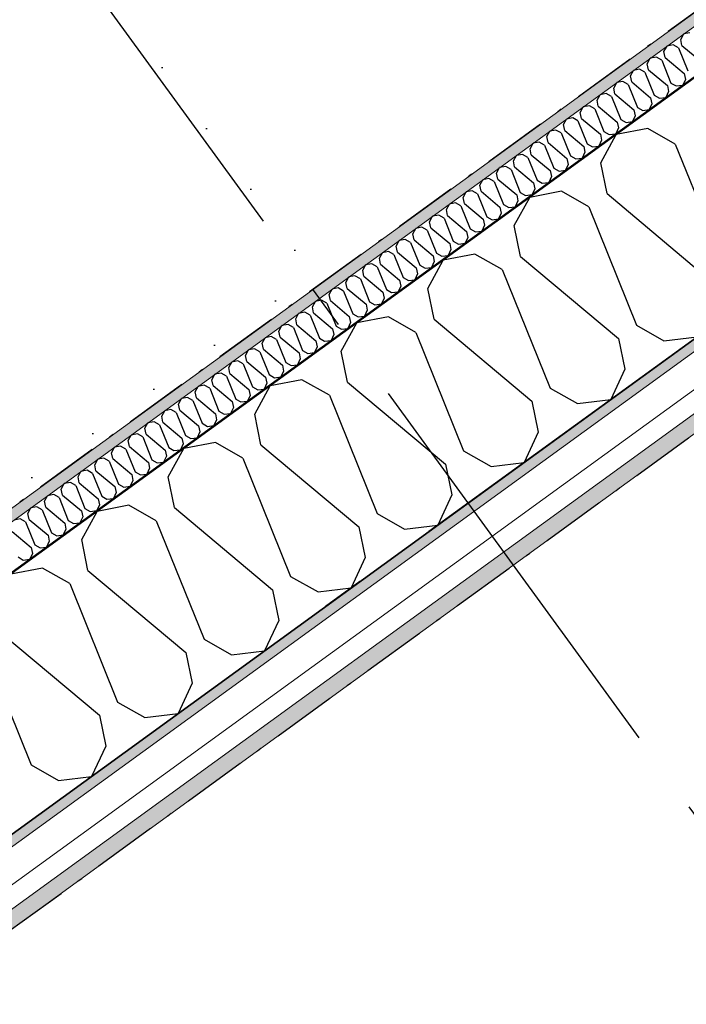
# Model space of a CAD drawing. Header units: millimetres. Extents: x -150 to 340869, y -1115 to 365939.
# Tile 131 of 193: x 327045 to 327827, y 334807 to 335963. Entities that reach past the tile are written whole.
import ezdxf
from ezdxf.enums import TextEntityAlignment as Align

# ---------------------------------------------------------------- set-up
doc = ezdxf.new("R2010")
doc.units = ezdxf.units.MM
doc.header["$LTSCALE"] = 0.5
doc.header["$MEASUREMENT"] = 0
for name, pattern in [('Akselinje', [1500, 1000, -200, 100, -200]), ('Over snittplan', [260, 150, -50, 10, -50]), ('PLINE', [0]), ('Tett prikk', [176.388884, 0, -176.388884])]:
    doc.linetypes.add(name, pattern=pattern)
for name, color, linetype in [('232- Ikke-bærende yttervegger (Skravur)(Nye konstruksjoner)', 7, 'Continuous'), ('232- Ikke-bærende yttervegger(Nye konstruksjoner)', 7, 'Continuous'), ('255- Gulvoverflate(Nye konstruksjoner)', 7, 'Continuous'), ('26-- Yttertak(Nye konstruksjoner)', 7, 'Continuous'), ('82-- Modullinjer(Nye konstruksjoner)', 7, 'Continuous'), ('842-M___1_50 Målsetting bygning(Nye konstruksjoner)', 7, 'Continuous')]:
    doc.layers.add(name, color=color, linetype=linetype)
doc.layers.add('235- Utvendig kledning og overflate(Nye konstruksjoner)', color=7, linetype='Continuous', lineweight=0)
doc.layers.add('236- Innvendig kledning og overflate(Nye konstruksjoner)', color=7, linetype='Continuous', lineweight=0)
doc.styles.add('GENERATED_STYLE_2', font='arial.ttf')
doc.styles.add('GENERATED_STYLE_4', font='arial.ttf')
doc.dimstyles.new('GENERATED_STYLE__3', dxfattribs={"dimtxt": 100, "dimasz": 95, "dimexe": 0.18, "dimexo": 0.0625, "dimgap": 0, "dimtad": 1, "dimdec": 0, "dimzin": 0, "dimdsep": 46, "dimtxsty": 'GENERATED_STYLE_2', "dimblk": 'ARROWHEAD_6', "dimblk1": 'ARROWHEAD_6', "dimblk2": 'ARROWHEAD_6', "dimcen": 0.09, "dimse1": 1, "dimse2": 1, "dimclrd": 256, "dimclre": 256, "dimclrt": 256, "dimadec": 1, "dimazin": 0, "dimtfac": 1, "dimtdec": 4, "dimtmove": 0, "dimatfit": 3, "dimfxl": 1, "dimtolj": 1, "dimtzin": 0, "dimarcsym": 0})
pattern_1 = [(0, (0, 0), (0, 43.30127), [0, -25]), (0, (12.5, 21.65), (0, 43.30127), [0, -25])]

# ---------------------------------------------------------------- blocks, each defined once
blk = doc.blocks.new('*X57')
at = {"layer": '232- Ikke-bærende yttervegger (Skravur)(Nye konstruksjoner)', "linetype": 'PLINE'}
for p, q in [((327831.4, 335947.7), (327824.2, 335946.3)), ((327820.7, 335939.9), (327824.2, 335946.3)), ((327822.1, 335932.9), (327820.7, 335939.9)), ((327801, 335925.6), (327804.6, 335932)), ((327802.5, 335918.6), (327801, 335925.6)), ((327811.8, 335933.4), (327804.6, 335932)), ((327818, 335929.9), (327811.8, 335933.4)), ((327818, 335929.9), (327828.9, 335903)), ((327822.1, 335932.9), (327844.4, 335914.2)), ((327781.4, 335911.3), (327784.9, 335917.8)), ((327792.1, 335919.1), (327784.9, 335917.8)), ((327798.4, 335915.6), (327792.1, 335919.1)), ((327798.4, 335915.6), (327809.2, 335888.7)), ((327802.5, 335918.6), (327824.7, 335900)), ((327761.8, 335897.1), (327765.3, 335903.5)), ((327772.5, 335904.9), (327765.3, 335903.5)), ((327778.7, 335901.3), (327772.5, 335904.9)), ((327778.7, 335901.3), (327789.6, 335874.4)), ((327782.8, 335904.3), (327781.4, 335911.3)), ((327782.8, 335904.3), (327805.1, 335885.7)), ((327742.1, 335882.8), (327745.6, 335889.2)), ((327752.8, 335890.6), (327745.6, 335889.2)), ((327759.1, 335887.1), (327752.8, 335890.6)), ((327763.2, 335890.1), (327761.8, 335897.1)), ((327763.2, 335890.1), (327785.4, 335871.4)), ((327826.2, 335893), (327823, 335886.1)), ((327824.7, 335900), (327826.2, 335893)), ((327743.5, 335875.8), (327742.1, 335882.8)), ((327759.1, 335887.1), (327769.9, 335860.1)), ((327806.5, 335878.7), (327803.3, 335871.8)), ((327805.1, 335885.7), (327806.5, 335878.7)), ((327809.2, 335888.7), (327815.4, 335885.2)), ((327815.4, 335885.2), (327823, 335886.1)), ((327722.5, 335868.5), (327726, 335874.9)), ((327723.9, 335861.5), (327722.5, 335868.5)), ((327733.2, 335876.3), (327726, 335874.9)), ((327739.4, 335872.8), (327733.2, 335876.3)), ((327739.4, 335872.8), (327750.3, 335845.9)), ((327743.5, 335875.8), (327765.8, 335857.1)), ((327785.4, 335871.4), (327786.9, 335864.4)), ((327789.6, 335874.4), (327795.8, 335870.9)), ((327795.8, 335870.9), (327803.3, 335871.8)), ((327702.8, 335854.2), (327706.4, 335860.7)), ((327704.3, 335847.2), (327702.8, 335854.2)), ((327713.6, 335862), (327706.4, 335860.7)), ((327719.8, 335858.5), (327713.6, 335862)), ((327719.8, 335858.5), (327730.6, 335831.6)), ((327723.9, 335861.5), (327746.1, 335842.9)), ((327765.8, 335857.1), (327767.2, 335850.1)), ((327769.9, 335860.1), (327776.1, 335856.6)), ((327776.1, 335856.6), (327783.7, 335857.5)), ((327786.9, 335864.4), (327783.7, 335857.5)), ((327683.2, 335840), (327686.7, 335846.4)), ((327693.9, 335847.8), (327686.7, 335846.4)), ((327700.1, 335844.2), (327693.9, 335847.8)), ((327700.1, 335844.2), (327711, 335817.3)), ((327704.3, 335847.2), (327726.5, 335828.6)), ((327746.1, 335842.9), (327747.6, 335835.9)), ((327750.3, 335845.9), (327756.5, 335842.3)), ((327756.5, 335842.3), (327764, 335843.3)), ((327767.2, 335850.1), (327764, 335843.3)), ((327663.5, 335825.7), (327667.1, 335832.1)), ((327674.3, 335833.5), (327667.1, 335832.1)), ((327680.5, 335830), (327674.3, 335833.5)), ((327684.6, 335833), (327683.2, 335840)), ((327684.6, 335833), (327706.9, 335814.3)), ((327730.6, 335831.6), (327736.8, 335828.1)), ((327747.6, 335835.9), (327744.4, 335829)), ((327665, 335818.7), (327663.5, 335825.7)), ((327680.5, 335830), (327691.3, 335803.1)), ((327727.9, 335821.6), (327724.7, 335814.7)), ((327726.5, 335828.6), (327727.9, 335821.6)), ((327736.8, 335828.1), (327744.4, 335829)), ((327643.9, 335811.4), (327647.4, 335817.9)), ((327645.3, 335804.4), (327643.9, 335811.4)), ((327654.6, 335819.2), (327647.4, 335817.9)), ((327660.8, 335815.7), (327654.6, 335819.2)), ((327660.8, 335815.7), (327671.7, 335788.8)), ((327665, 335818.7), (327687.2, 335800.1)), ((327706.9, 335814.3), (327708.3, 335807.3)), ((327711, 335817.3), (327717.2, 335813.8)), ((327717.2, 335813.8), (327724.7, 335814.7)), ((327624.3, 335797.2), (327627.8, 335803.6)), ((327625.7, 335790.2), (327624.3, 335797.2)), ((327635, 335804.9), (327627.8, 335803.6)), ((327641.2, 335801.4), (327635, 335804.9)), ((327641.2, 335801.4), (327652.1, 335774.5)), ((327645.3, 335804.4), (327667.6, 335785.8)), ((327687.2, 335800.1), (327688.6, 335793.1)), ((327691.3, 335803.1), (327697.6, 335799.5)), ((327697.6, 335799.5), (327705.1, 335800.4)), ((327708.3, 335807.3), (327705.1, 335800.4)), ((327604.6, 335782.9), (327608.1, 335789.3)), ((327615.3, 335790.7), (327608.1, 335789.3)), ((327621.6, 335787.2), (327615.3, 335790.7)), ((327621.6, 335787.2), (327632.4, 335760.2)), ((327625.7, 335790.2), (327647.9, 335771.5)), ((327667.6, 335785.8), (327669, 335778.8)), ((327671.7, 335788.8), (327677.9, 335785.3)), ((327677.9, 335785.3), (327685.5, 335786.2)), ((327688.6, 335793.1), (327685.5, 335786.2)), ((327585, 335768.6), (327588.5, 335775)), ((327595.7, 335776.4), (327588.5, 335775)), ((327601.9, 335772.9), (327595.7, 335776.4)), ((327606, 335775.9), (327604.6, 335782.9)), ((327606, 335775.9), (327628.3, 335757.2)), ((327652.1, 335774.5), (327658.3, 335771)), ((327669, 335778.8), (327665.8, 335771.9)), ((327576.1, 335762.1), (327568.8, 335760.8)), ((327582.3, 335758.6), (327576.1, 335762.1)), ((327586.4, 335761.6), (327585, 335768.6)), ((327601.9, 335772.9), (327612.8, 335746)), ((327649.4, 335764.5), (327646.2, 335757.6)), ((327647.9, 335771.5), (327649.4, 335764.5)), ((327658.3, 335771), (327665.8, 335771.9)), ((327565.3, 335754.3), (327568.8, 335760.8)), ((327566.8, 335747.3), (327565.3, 335754.3)), ((327582.3, 335758.6), (327593.1, 335731.7)), ((327586.4, 335761.6), (327608.6, 335743)), ((327629.7, 335750.2), (327626.5, 335743.3)), ((327628.3, 335757.2), (327629.7, 335750.2)), ((327632.4, 335760.2), (327638.6, 335756.7)), ((327638.6, 335756.7), (327646.2, 335757.6)), ((327545.7, 335740.1), (327549.2, 335746.5)), ((327547.1, 335733.1), (327545.7, 335740.1)), ((327556.4, 335747.9), (327549.2, 335746.5)), ((327562.6, 335744.3), (327556.4, 335747.9)), ((327562.6, 335744.3), (327573.5, 335717.4)), ((327566.8, 335747.3), (327589, 335728.7)), ((327608.6, 335743), (327610.1, 335736)), ((327612.8, 335746), (327619, 335742.4)), ((327619, 335742.4), (327626.5, 335743.3)), ((327526, 335725.8), (327529.6, 335732.2)), ((327536.8, 335733.6), (327529.6, 335732.2)), ((327543, 335730.1), (327536.8, 335733.6)), ((327543, 335730.1), (327553.8, 335703.1)), ((327547.1, 335733.1), (327569.4, 335714.4)), ((327589, 335728.7), (327590.4, 335721.7)), ((327593.1, 335731.7), (327599.3, 335728.2)), ((327599.3, 335728.2), (327606.9, 335729.1)), ((327610.1, 335736), (327606.9, 335729.1)), ((327506.4, 335711.5), (327509.9, 335718)), ((327517.1, 335719.3), (327509.9, 335718)), ((327523.3, 335715.8), (327517.1, 335719.3)), ((327523.3, 335715.8), (327534.2, 335688.9)), ((327527.5, 335718.8), (327526, 335725.8)), ((327527.5, 335718.8), (327549.7, 335700.1)), ((327573.5, 335717.4), (327579.7, 335713.9)), ((327590.4, 335721.7), (327587.2, 335714.8)), ((327497.5, 335705), (327490.3, 335703.7)), ((327503.7, 335701.5), (327497.5, 335705)), ((327507.8, 335704.5), (327506.4, 335711.5)), ((327507.8, 335704.5), (327530.1, 335685.9)), ((327570.8, 335707.4), (327567.6, 335700.5)), ((327569.4, 335714.4), (327570.8, 335707.4)), ((327579.7, 335713.9), (327587.2, 335714.8)), ((327486.7, 335697.2), (327490.3, 335703.7)), ((327488.2, 335690.2), (327486.7, 335697.2)), ((327503.7, 335701.5), (327514.5, 335674.6)), ((327551.1, 335693.1), (327547.9, 335686.3)), ((327549.7, 335700.1), (327551.1, 335693.1)), ((327553.8, 335703.1), (327560.1, 335699.6)), ((327560.1, 335699.6), (327567.6, 335700.5)), ((327467.1, 335683), (327470.6, 335689.4)), ((327468.5, 335676), (327467.1, 335683)), ((327477.8, 335690.8), (327470.6, 335689.4)), ((327484, 335687.2), (327477.8, 335690.8)), ((327484, 335687.2), (327494.9, 335660.3)), ((327488.2, 335690.2), (327510.4, 335671.6)), ((327530.1, 335685.9), (327531.5, 335678.9)), ((327534.2, 335688.9), (327540.4, 335685.4)), ((327540.4, 335685.4), (327547.9, 335686.3)), ((327447.5, 335668.7), (327451, 335675.1)), ((327458.2, 335676.5), (327451, 335675.1)), ((327464.4, 335673), (327458.2, 335676.5)), ((327464.4, 335673), (327475.3, 335646.1)), ((327468.5, 335676), (327490.8, 335657.3)), ((327510.4, 335671.6), (327511.8, 335664.6)), ((327514.5, 335674.6), (327520.8, 335671.1)), ((327520.8, 335671.1), (327528.3, 335672)), ((327531.5, 335678.9), (327528.3, 335672)), ((327427.8, 335654.4), (327431.3, 335660.9)), ((327438.5, 335662.2), (327431.3, 335660.9)), ((327444.8, 335658.7), (327438.5, 335662.2)), ((327444.8, 335658.7), (327455.6, 335631.8)), ((327448.9, 335661.7), (327447.5, 335668.7)), ((327448.9, 335661.7), (327471.1, 335643.1)), ((327494.9, 335660.3), (327501.1, 335656.8)), ((327501.1, 335656.8), (327508.7, 335657.7)), ((327511.8, 335664.6), (327508.7, 335657.7)), ((327408.2, 335640.2), (327411.7, 335646.6)), ((327418.9, 335648), (327411.7, 335646.6)), ((327425.1, 335644.4), (327418.9, 335648)), ((327429.2, 335647.4), (327427.8, 335654.4)), ((327429.2, 335647.4), (327451.5, 335628.8)), ((327475.3, 335646.1), (327481.5, 335642.5)), ((327492.2, 335650.3), (327489, 335643.4)), ((327490.8, 335657.3), (327492.2, 335650.3)), ((327409.6, 335633.2), (327408.2, 335640.2)), ((327425.1, 335644.4), (327436, 335617.5)), ((327472.6, 335636.1), (327469.4, 335629.2)), ((327471.1, 335643.1), (327472.6, 335636.1)), ((327481.5, 335642.5), (327489, 335643.4)), ((327388.5, 335625.9), (327392, 335632.3)), ((327390, 335618.9), (327388.5, 335625.9)), ((327399.3, 335633.7), (327392, 335632.3)), ((327405.5, 335630.2), (327399.3, 335633.7)), ((327405.5, 335630.2), (327416.3, 335603.2)), ((327409.6, 335633.2), (327431.8, 335614.5)), ((327451.5, 335628.8), (327452.9, 335621.8)), ((327455.6, 335631.8), (327461.8, 335628.3)), ((327461.8, 335628.3), (327469.4, 335629.2)), ((327368.9, 335611.6), (327372.4, 335618)), ((327370.3, 335604.6), (327368.9, 335611.6)), ((327379.6, 335619.4), (327372.4, 335618)), ((327385.8, 335615.9), (327379.6, 335619.4)), ((327385.8, 335615.9), (327396.7, 335589)), ((327390, 335618.9), (327412.2, 335600.2)), ((327431.8, 335614.5), (327433.3, 335607.5)), ((327436, 335617.5), (327442.2, 335614)), ((327442.2, 335614), (327449.7, 335614.9)), ((327452.9, 335621.8), (327449.7, 335614.9)), ((327349.2, 335597.3), (327352.8, 335603.8)), ((327360, 335605.1), (327352.8, 335603.8)), ((327366.2, 335601.6), (327360, 335605.1)), ((327366.2, 335601.6), (327377, 335574.7)), ((327370.3, 335604.6), (327392.6, 335586)), ((327412.2, 335600.2), (327413.6, 335593.2)), ((327416.3, 335603.2), (327422.5, 335599.7)), ((327422.5, 335599.7), (327430.1, 335600.6)), ((327433.3, 335607.5), (327430.1, 335600.6)), ((327329.6, 335583.1), (327333.1, 335589.5)), ((327340.3, 335590.9), (327333.1, 335589.5)), ((327346.5, 335587.3), (327340.3, 335590.9)), ((327350.7, 335590.3), (327349.2, 335597.3)), ((327350.7, 335590.3), (327372.9, 335571.7)), ((327396.7, 335589), (327402.9, 335585.4)), ((327413.6, 335593.2), (327410.4, 335586.4)), ((327331, 335576.1), (327329.6, 335583.1)), ((327346.5, 335587.3), (327357.4, 335560.4)), ((327394, 335579), (327390.8, 335572.1)), ((327392.6, 335586), (327394, 335579)), ((327402.9, 335585.4), (327410.4, 335586.4)), ((327310, 335568.8), (327313.5, 335575.2)), ((327311.4, 335561.8), (327310, 335568.8)), ((327320.7, 335576.6), (327313.5, 335575.2)), ((327326.9, 335573.1), (327320.7, 335576.6)), ((327326.9, 335573.1), (327337.8, 335546.2)), ((327331, 335576.1), (327353.3, 335557.4)), ((327372.9, 335571.7), (327374.3, 335564.7)), ((327377, 335574.7), (327383.3, 335571.2)), ((327383.3, 335571.2), (327390.8, 335572.1)), ((327290.3, 335554.5), (327293.8, 335561)), ((327291.7, 335547.5), (327290.3, 335554.5)), ((327301, 335562.3), (327293.8, 335561)), ((327307.3, 335558.8), (327301, 335562.3)), ((327307.3, 335558.8), (327318.1, 335531.9)), ((327311.4, 335561.8), (327333.6, 335543.2)), ((327353.3, 335557.4), (327354.7, 335550.4)), ((327357.4, 335560.4), (327363.6, 335556.9)), ((327363.6, 335556.9), (327371.2, 335557.8)), ((327374.3, 335564.7), (327371.2, 335557.8)), ((327270.7, 335540.3), (327274.2, 335546.7)), ((327281.4, 335548), (327274.2, 335546.7)), ((327287.6, 335544.5), (327281.4, 335548)), ((327287.6, 335544.5), (327298.5, 335517.6)), ((327291.7, 335547.5), (327314, 335528.9)), ((327333.6, 335543.2), (327335.1, 335536.2)), ((327337.8, 335546.2), (327344, 335542.6)), ((327344, 335542.6), (327351.5, 335543.5)), ((327354.7, 335550.4), (327351.5, 335543.5)), ((327251, 335526), (327254.5, 335532.4)), ((327261.7, 335533.8), (327254.5, 335532.4)), ((327268, 335530.3), (327261.7, 335533.8)), ((327272.1, 335533.3), (327270.7, 335540.3)), ((327272.1, 335533.3), (327294.3, 335514.6)), ((327318.1, 335531.9), (327324.3, 335528.4)), ((327335.1, 335536.2), (327331.9, 335529.3)), ((327242.1, 335519.5), (327234.9, 335518.1)), ((327248.3, 335516), (327242.1, 335519.5)), ((327252.4, 335519), (327251, 335526)), ((327252.4, 335519), (327274.7, 335500.3)), ((327268, 335530.3), (327278.8, 335503.3)), ((327315.4, 335521.9), (327312.2, 335515)), ((327314, 335528.9), (327315.4, 335521.9)), ((327324.3, 335528.4), (327331.9, 335529.3)), ((327231.4, 335511.7), (327234.9, 335518.1)), ((327232.8, 335504.7), (327231.4, 335511.7)), ((327248.3, 335516), (327259.2, 335489.1)), ((327295.8, 335507.6), (327292.6, 335500.7)), ((327294.3, 335514.6), (327295.8, 335507.6)), ((327298.5, 335517.6), (327304.7, 335514.1)), ((327304.7, 335514.1), (327312.2, 335515)), ((327211.7, 335497.4), (327215.3, 335503.9)), ((327213.2, 335490.4), (327211.7, 335497.4)), ((327222.5, 335505.2), (327215.3, 335503.9)), ((327228.7, 335501.7), (327222.5, 335505.2)), ((327228.7, 335501.7), (327239.5, 335474.8)), ((327232.8, 335504.7), (327255, 335486.1)), ((327274.7, 335500.3), (327276.1, 335493.3)), ((327278.8, 335503.3), (327285, 335499.8)), ((327285, 335499.8), (327292.6, 335500.7)), ((327192.1, 335483.2), (327195.6, 335489.6)), ((327202.8, 335491), (327195.6, 335489.6)), ((327209, 335487.4), (327202.8, 335491)), ((327209, 335487.4), (327219.9, 335460.5)), ((327213.2, 335490.4), (327235.4, 335471.8)), ((327255, 335486.1), (327256.5, 335479.1)), ((327259.2, 335489.1), (327265.4, 335485.5)), ((327265.4, 335485.5), (327272.9, 335486.4)), ((327276.1, 335493.3), (327272.9, 335486.4)), ((327172.4, 335468.9), (327176, 335475.3)), ((327183.2, 335476.7), (327176, 335475.3)), ((327189.4, 335473.2), (327183.2, 335476.7)), ((327189.4, 335473.2), (327200.2, 335446.2)), ((327193.5, 335476.2), (327192.1, 335483.2)), ((327193.5, 335476.2), (327215.8, 335457.5)), ((327239.5, 335474.8), (327245.7, 335471.3)), ((327256.5, 335479.1), (327253.3, 335472.2)), ((327152.8, 335454.6), (327156.3, 335461.1)), ((327163.5, 335462.4), (327156.3, 335461.1)), ((327169.7, 335458.9), (327163.5, 335462.4)), ((327173.9, 335461.9), (327172.4, 335468.9)), ((327173.9, 335461.9), (327196.1, 335443.2)), ((327236.8, 335464.8), (327233.6, 335457.9)), ((327235.4, 335471.8), (327236.8, 335464.8)), ((327245.7, 335471.3), (327253.3, 335472.2)), ((327154.2, 335447.6), (327152.8, 335454.6)), ((327169.7, 335458.9), (327180.6, 335432)), ((327217.2, 335450.5), (327214, 335443.6)), ((327215.8, 335457.5), (327217.2, 335450.5)), ((327219.9, 335460.5), (327226.1, 335457)), ((327226.1, 335457), (327233.6, 335457.9)), ((327133.2, 335440.3), (327136.7, 335446.8)), ((327134.6, 335433.3), (327133.2, 335440.3)), ((327143.9, 335448.1), (327136.7, 335446.8)), ((327150.1, 335444.6), (327143.9, 335448.1)), ((327150.1, 335444.6), (327161, 335417.7)), ((327154.2, 335447.6), (327176.5, 335429)), ((327196.1, 335443.2), (327197.5, 335436.3)), ((327200.2, 335446.2), (327206.5, 335442.7)), ((327206.5, 335442.7), (327214, 335443.6)), ((327113.5, 335426.1), (327117, 335432.5)), ((327124.2, 335433.9), (327117, 335432.5)), ((327130.5, 335430.3), (327124.2, 335433.9)), ((327130.5, 335430.3), (327141.3, 335403.4)), ((327134.6, 335433.3), (327156.8, 335414.7)), ((327176.5, 335429), (327177.9, 335422)), ((327180.6, 335432), (327186.8, 335428.5)), ((327186.8, 335428.5), (327194.4, 335429.4)), ((327197.5, 335436.3), (327194.4, 335429.4)), ((327093.9, 335411.8), (327097.4, 335418.2)), ((327104.6, 335419.6), (327097.4, 335418.2)), ((327110.8, 335416.1), (327104.6, 335419.6)), ((327110.8, 335416.1), (327121.7, 335389.2)), ((327114.9, 335419.1), (327113.5, 335426.1)), ((327114.9, 335419.1), (327137.2, 335400.4)), ((327161, 335417.7), (327167.2, 335414.2)), ((327167.2, 335414.2), (327174.7, 335415.1)), ((327177.9, 335422), (327174.7, 335415.1)), ((327074.2, 335397.5), (327077.7, 335404)), ((327085, 335405.3), (327077.7, 335404)), ((327091.2, 335401.8), (327085, 335405.3)), ((327095.3, 335404.8), (327093.9, 335411.8)), ((327095.3, 335404.8), (327117.5, 335386.2)), ((327141.3, 335403.4), (327147.5, 335399.9)), ((327158.3, 335407.7), (327155.1, 335400.8)), ((327156.8, 335414.7), (327158.3, 335407.7)), ((327075.7, 335390.5), (327074.2, 335397.5)), ((327091.2, 335401.8), (327102, 335374.9)), ((327138.6, 335393.4), (327135.4, 335386.5)), ((327137.2, 335400.4), (327138.6, 335393.4)), ((327147.5, 335399.9), (327155.1, 335400.8)), ((327054.6, 335383.3), (327058.1, 335389.7)), ((327056, 335376.3), (327054.6, 335383.3)), ((327065.3, 335391.1), (327058.1, 335389.7)), ((327071.5, 335387.5), (327065.3, 335391.1)), ((327071.5, 335387.5), (327082.4, 335360.6)), ((327075.7, 335390.5), (327097.9, 335371.9)), ((327117.5, 335386.2), (327119, 335379.2)), ((327121.7, 335389.2), (327127.9, 335385.6)), ((327127.9, 335385.6), (327135.4, 335386.5)), ((327045.7, 335376.8), (327038.5, 335375.4)), ((327051.9, 335373.3), (327045.7, 335376.8)), ((327051.9, 335373.3), (327062.7, 335346.3)), ((327056, 335376.3), (327078.3, 335357.6)), ((327097.9, 335371.9), (327099.3, 335364.9)), ((327102, 335374.9), (327108.2, 335371.4)), ((327108.2, 335371.4), (327115.8, 335372.3)), ((327119, 335379.2), (327115.8, 335372.3)), ((327036.4, 335362), (327058.6, 335343.3)), ((327078.3, 335357.6), (327079.7, 335350.6)), ((327082.4, 335360.6), (327088.6, 335357.1)), ((327088.6, 335357.1), (327096.1, 335358)), ((327099.3, 335364.9), (327096.1, 335358)), ((327062.7, 335346.3), (327069, 335342.8)), ((327079.7, 335350.6), (327076.5, 335343.7)), ((327060, 335336.3), (327056.8, 335329.5)), ((327058.6, 335343.3), (327060, 335336.3)), ((327069, 335342.8), (327076.5, 335343.7)), ((327043.1, 335332.1), (327049.3, 335328.5)), ((327049.3, 335328.5), (327056.8, 335329.5))]:
    blk.add_line(p, q, dxfattribs=at)
blk = doc.blocks.new('*X60')
at = {"layer": '232- Ikke-bærende yttervegger (Skravur)(Nye konstruksjoner)', "linetype": 'PLINE'}
for p, q in [((327782.2, 335835.2), (327745, 335828.2)), ((327814.3, 335817), (327782.2, 335835.2)), ((327726.8, 335794.9), (327745, 335828.2)), ((327814.3, 335817), (327870.4, 335677.9)), ((327734.2, 335758.8), (327726.8, 335794.9)), ((327625.3, 335721.2), (327643.5, 335754.4)), ((327680.7, 335761.5), (327643.5, 335754.4)), ((327712.8, 335743.3), (327680.7, 335761.5)), ((327734.2, 335758.8), (327849.1, 335662.4)), ((327712.8, 335743.3), (327768.9, 335604.2)), ((327632.7, 335685), (327625.3, 335721.2)), ((327579.2, 335687.7), (327542, 335680.7)), ((327611.3, 335669.5), (327579.2, 335687.7)), ((327632.7, 335685), (327747.6, 335588.7)), ((327523.8, 335647.4), (327542, 335680.7)), ((327611.3, 335669.5), (327667.4, 335530.4)), ((327531.2, 335611.3), (327523.8, 335647.4)), ((327477.7, 335614), (327440.5, 335607)), ((327509.9, 335595.8), (327477.7, 335614)), ((327422.3, 335573.7), (327440.5, 335607)), ((327531.2, 335611.3), (327646.1, 335515)), ((327768.9, 335604.2), (327801, 335586)), ((327509.9, 335595.8), (327565.9, 335456.7)), ((327747.6, 335588.7), (327755, 335552.5)), ((327801, 335586), (327840, 335590.7)), ((327429.7, 335537.5), (327422.3, 335573.7)), ((327755, 335552.5), (327738.5, 335516.9)), ((327320.8, 335500), (327339, 335533.2)), ((327376.2, 335540.2), (327339, 335533.2)), ((327408.4, 335522), (327376.2, 335540.2)), ((327429.7, 335537.5), (327544.6, 335441.2)), ((327667.4, 335530.4), (327699.5, 335512.3)), ((327408.4, 335522), (327464.4, 335383)), ((327646.1, 335515), (327653.5, 335478.8)), ((327699.5, 335512.3), (327738.5, 335516.9)), ((327328.2, 335463.8), (327320.8, 335500)), ((327653.5, 335478.8), (327637, 335443.2)), ((327274.8, 335466.5), (327237.5, 335459.5)), ((327306.9, 335448.3), (327274.8, 335466.5)), ((327328.2, 335463.8), (327443.1, 335367.5)), ((327219.3, 335426.2), (327237.5, 335459.5)), ((327565.9, 335456.7), (327598.1, 335438.5)), ((327306.9, 335448.3), (327363, 335309.2)), ((327544.6, 335441.2), (327552, 335405.1)), ((327598.1, 335438.5), (327637, 335443.2)), ((327226.7, 335390.1), (327219.3, 335426.2)), ((327552, 335405.1), (327535.5, 335369.4)), ((327173.3, 335392.8), (327136, 335385.7)), ((327205.4, 335374.6), (327173.3, 335392.8)), ((327117.8, 335352.5), (327136, 335385.7)), ((327226.7, 335390.1), (327341.6, 335293.7)), ((327464.4, 335383), (327496.6, 335364.8)), ((327205.4, 335374.6), (327261.5, 335235.5)), ((327496.6, 335364.8), (327535.5, 335369.4)), ((327443.1, 335367.5), (327450.5, 335331.3)), ((327125.2, 335316.3), (327117.8, 335352.5)), ((327450.5, 335331.3), (327434, 335295.7)), ((327071.8, 335319), (327034.5, 335312)), ((327103.9, 335300.8), (327071.8, 335319)), ((327125.2, 335316.3), (327240.1, 335220)), ((327103.9, 335300.8), (327160, 335161.8)), ((327363, 335309.2), (327395.1, 335291)), ((327341.6, 335293.7), (327349, 335257.6)), ((327395.1, 335291), (327434, 335295.7)), ((327349, 335257.6), (327332.5, 335222)), ((327023.7, 335242.6), (327138.6, 335146.3)), ((327261.5, 335235.5), (327293.6, 335217.3)), ((327002.4, 335227.1), (327058.5, 335088)), ((327240.1, 335220), (327247.5, 335183.8)), ((327293.6, 335217.3), (327332.5, 335222)), ((327247.5, 335183.8), (327231, 335148.2)), ((327160, 335161.8), (327192.1, 335143.6)), ((327138.6, 335146.3), (327146, 335110.1)), ((327192.1, 335143.6), (327231, 335148.2)), ((327146, 335110.1), (327129.5, 335074.5)), ((327058.5, 335088), (327090.6, 335069.8)), ((327090.6, 335069.8), (327129.5, 335074.5))]:
    blk.add_line(p, q, dxfattribs=at)
blk = doc.blocks.new('Standard grid marker[17]', base_point=(340226.8, 344590.2))
at = {"layer": '82-- Modullinjer(Nye konstruksjoner)', "linetype": 'Akselinje'}
blk.add_line((340065, 344472.7), (321745.9, 331163), dxfattribs=at)
at = {"layer": '82-- Modullinjer(Nye konstruksjoner)', "style": 'GENERATED_STYLE_4'}
for tag, p in [('AC_MarkerText_1_0', (340327.9, 344717.4)), ('AC_MarkerText_1_1', (321483, 331025.7))]:
    blk.add_attdef(tag, text='', height=100, rotation=360, dxfattribs=at).set_placement(p, align=Align.TOP_CENTER)
blk = doc.blocks.new('Standard grid marker[28]', base_point=(329212, 333137.4))
at = {"layer": '82-- Modullinjer(Nye konstruksjoner)', "linetype": 'Akselinje'}
blk.add_line((329094.4, 333299.3), (321580.1, 343641.9), dxfattribs=at)
at = {"layer": '82-- Modullinjer(Nye konstruksjoner)', "style": 'GENERATED_STYLE_4'}
blk.add_attdef('AC_MarkerText_1', text='', height=100, rotation=360, dxfattribs=at).set_placement((329285.5, 333089.4), align=Align.TOP_CENTER)
blk = doc.blocks.new('*D138')
at = {"layer": '842-M___1_50 Målsetting bygning(Nye konstruksjoner)', "linetype": 'PLINE'}
for p, q in [((334726, 337746.4), (334748.1, 337886.1)), ((334737, 337816.2), (328976.9, 333631.2)), ((328921.8, 333707.1), (329032, 333555.4)), ((328965.8, 333561.4), (328987.9, 333701.1)), ((328976.9, 333631.2), (327520.6, 332573.2))]:
    blk.add_line(p, q, dxfattribs=at)
at = {"layer": '842-M___1_50 Målsetting bygning(Nye konstruksjoner)', "insert": (331706.4, 335639.1), "char_height": 100, "attachment_point": 7, "rotation": 36, "style": 'GENERATED_STYLE_2'}
blk.add_mtext('\\A1;{\\pql;\\fArial|b0|i0|c0|p0;\\W1.000000;7\xa0120}', dxfattribs=at)
blk = doc.blocks.new('ARROWHEAD_6')
at = {"linetype": 'Continuous'}
for p, q in [((-0.5, -0.5), (0.5, 0.5)), ((0, 0), (-1, 0))]:
    blk.add_line(p, q, dxfattribs=at)
blk = doc.blocks.new('*D140')
at = {"layer": '842-M___1_50 Målsetting bygning(Nye konstruksjoner)', "linetype": 'PLINE'}
for p, q in [((336762.4, 338584.4), (336652.1, 338736)), ((336696.2, 338590.4), (336718.3, 338730)), ((336707.2, 338660.2), (336767.9, 338704.3)), ((327727.2, 332135.8), (336707.2, 338660.2)), ((327782.3, 332060), (327672.1, 332211.6)), ((327738.2, 332205.6), (327716.1, 332066)), ((327666.5, 332091.7), (327727.2, 332135.8))]:
    blk.add_line(p, q, dxfattribs=at)
at = {"layer": '842-M___1_50 Målsetting bygning(Nye konstruksjoner)', "insert": (332039.9, 335293.9), "char_height": 100, "attachment_point": 7, "rotation": 36, "style": 'GENERATED_STYLE_2'}
blk.add_mtext('\\A1;{\\pql;\\fArial|b0|i0|c0|p0;\\W1.000000;11\xa0100}', dxfattribs=at)

msp = doc.modelspace()

# ---------------------------------------------------------------- hatches: boundary and pattern name
at = {"layer": '232- Ikke-bærende yttervegger (Skravur)(Nye konstruksjoner)', "linetype": 'Continuous'}
h = msp.add_hatch(dxfattribs=at)
h.set_pattern_fill('Prikker_tett', color=256, style=0, pattern_type=2)
h.set_pattern_definition(pattern_1)
h.paths.add_polyline_path([(334597.5, 340883.5), (326264.7, 334829.3), (326272.3, 334818.8), (334605.2, 340873)])
msp.add_hatch(color=256, dxfattribs=at).paths.add_polyline_path([(334682.7, 340870), (326251.2, 334744.1), (326251.8, 334743.3), (334683.3, 340869.2)])
h = msp.add_hatch(dxfattribs=at)
h.set_pattern_fill('Prikker_tett', color=256, style=0, pattern_type=2)
h.set_pattern_definition(pattern_1)
h.paths.add_polyline_path([(326196.1, 334396.3), (326203.1, 334386.6), (335037.6, 340805.2), (335030.5, 340814.9)])
h = msp.add_hatch(dxfattribs=at)
h.set_pattern_fill('Skrålinjer_2', color=256, style=0, pattern_type=2)
h.set_pattern_definition([(81, (0, 0), (-79.015067, 12.514757), [80, 0])])
h.paths.add_polyline_path([(335129.7, 340799.2), (326180.4, 334297.1), (326191.5, 334281.7), (335140.9, 340783.8)])

# ---------------------------------------------------------------- linework, layer by layer
at = {"layer": '232- Ikke-bærende yttervegger(Nye konstruksjoner)', "linetype": 'PLINE'}
for p, q in [((334684.1, 340869.8), (326251, 334742.7)), ((334682.7, 340870), (326251.2, 334744.1)), ((326396.7, 334542.1), (334829.9, 340669.1))]:
    msp.add_line(p, q, dxfattribs=at)
at = {"layer": '232- Ikke-bærende yttervegger(Nye konstruksjoner)', "linetype": 'Over snittplan', "flags": 128}
for points in [[(334597.5, 340883.5), (326264.7, 334829.3)], [(326191.5, 334281.7), (335140.9, 340783.8)]]:
    msp.add_lwpolyline(points, dxfattribs=at)
at = {"layer": '235- Utvendig kledning og overflate(Nye konstruksjoner)', "linetype": 'PLINE'}
for p, q in [((326203.1, 334386.6), (335037.6, 340805.2)), ((326199, 334310.6), (335111.1, 340785.7)), ((326214.6, 334350.4), (335068.5, 340783.1))]:
    msp.add_line(p, q, dxfattribs=at)
at = {"layer": '235- Utvendig kledning og overflate(Nye konstruksjoner)', "linetype": 'PLINE', "flags": 128}
msp.add_lwpolyline([(326176.2, 334270.6), (335156.2, 340795)], dxfattribs=at)
at = {"layer": '236- Innvendig kledning og overflate(Nye konstruksjoner)', "linetype": 'PLINE'}
msp.add_line((334615.7, 340880.6), (326261.8, 334811.1), dxfattribs=at)
at = {"layer": '236- Innvendig kledning og overflate(Nye konstruksjoner)', "linetype": 'PLINE', "flags": 128}
msp.add_lwpolyline([(334597.5, 340883.5), (326264.7, 334829.3)], dxfattribs=at)
at = {"layer": '255- Gulvoverflate(Nye konstruksjoner)', "linetype": 'PLINE', "flags": 128}
msp.add_lwpolyline([(308450.9, 354357.8), (312050.9, 354357.8), (325191, 354357.8), (332914.5, 343727.4), (335030.5, 340814.9), (326196.1, 334396.3), (323365.9, 338291.7), (321018.9, 341522.1), (319627, 343437.8), (314670.9, 343437.8), (308450.9, 343437.8), (308450.9, 349447.8), (312260.9, 349447.8), (312260.9, 352047.8), (308450.9, 352047.8)], close=True, dxfattribs=at)
msp.add_lwpolyline([(308450.9, 354357.8), (312050.9, 354357.8), (325191, 354357.8), (332914.5, 343727.4), (335030.5, 340814.9), (326196.1, 334396.3), (323365.9, 338291.7), (321018.9, 341522.1), (319627, 343437.8), (314670.9, 343437.8), (308450.9, 343437.8), (308450.9, 349447.8), (312260.9, 349447.8), (312260.9, 352047.8), (308450.9, 352047.8)], close=True, dxfattribs=at)
at = {"layer": '26-- Yttertak(Nye konstruksjoner)', "linetype": 'Tett prikk', "flags": 128}
msp.add_lwpolyline([(324802.2, 339224), (323346, 338166), (325932.2, 334606.3), (327388.5, 335664.3)], close=True, dxfattribs=at)

# ---------------------------------------------------------------- block references
at = {"layer": '232- Ikke-bærende yttervegger(Nye konstruksjoner)'}
for name in ['*X57', '*X60']:
    msp.add_blockref(name, (0, 0), dxfattribs=at)
at = {"layer": '82-- Modullinjer(Nye konstruksjoner)', "linetype": 'PLINE'}
for name, p in [('Standard grid marker[17]', (340226.8, 344590.2)), ('Standard grid marker[28]', (329212, 333137.4))]:
    msp.add_blockref(name, p, dxfattribs=at)

# ---------------------------------------------------------------- dimensions: what is measured, and where the dimension line sits
at = {"layer": '842-M___1_50 Målsetting bygning(Nye konstruksjoner)', "linetype": 'Continuous'}
for base, p1, p2, angle, picture, middle in [((336707.2, 338660.2), (325788.8, 334803.8), (334768.9, 341328.2), 36, '*D140', (332180.1, 335457.5)), ((328976.9, 333631.2), (335220.5, 337150.8), (329460.4, 332965.8), 216, '*D138', (331815.8, 335780.3))]:
    dim = msp.add_linear_dim(base=base, p1=p1, p2=p2, angle=angle, dimstyle='GENERATED_STYLE__3', dxfattribs=at)
    dim.commit()
    dim.dimension.update_dxf_attribs({"geometry": picture, "text_midpoint": middle, "dimtype": 160, "text_rotation": 36})

doc.saveas('drawing.dxf')
